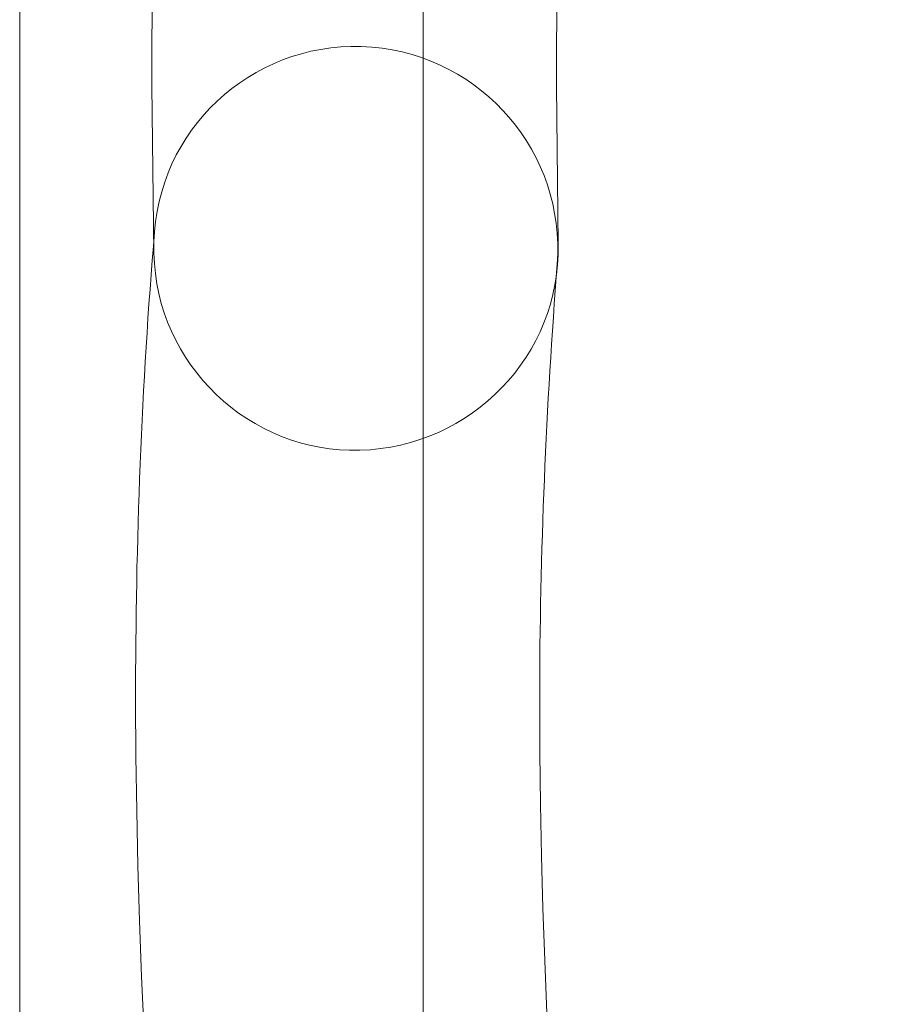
# Model space of a CAD drawing. Header units: inches. Extents: x 1352 to 2050, y -1711 to -1289.
# Tile 221 of 256: x 1795.815 to 1796.223, y -1509.651 to -1509.189. Entities that reach past the tile are written whole.
import ezdxf

# ---------------------------------------------------------------- set-up
doc = ezdxf.new("R2010")
doc.units = ezdxf.units.IN
doc.header["$MEASUREMENT"] = 0
doc.layers.add('图层 1', color=7, linetype='Continuous')

# ---------------------------------------------------------------- blocks, each defined once
blk = doc.blocks.new('block 16')
at = {"layer": '图层 1', "lineweight": 0}
for points, knots in [([(1796.00407, -1503.39075), (1796.00407, -1503.39075), (1796.00407, -1515.70972), (1796.00407, -1515.70972), (1796.00407, -1515.76209), (1795.96135, -1515.80481), (1795.90933, -1515.80481), (1795.85662, -1515.80481), (1795.81459, -1515.76209), (1795.81459, -1515.70972), (1795.81459, -1515.70972), (1795.81459, -1503.39075), (1795.81459, -1503.39075), (1795.81459, -1503.33838), (1795.85662, -1503.29635), (1795.90933, -1503.29635), (1795.96135, -1503.29635), (1796.00407, -1503.33838), (1796.00407, -1503.39075)], [0, 0, 0, 0, 1, 1, 1, 2, 2, 2, 3, 3, 3, 4, 4, 4, 5, 5, 5, 6, 6, 6, 6]), ([(1796.94458, -1507.30403), (1796.31137, -1507.66267), (1796.06539, -1508.49707), (1796.06677, -1509.21985), (1796.06677, -1509.21985), (1796.06746, -1509.29427), (1796.06746, -1509.29427), (1796.06884, -1509.34629), (1796.02681, -1509.38969), (1795.97444, -1509.39107), (1795.92242, -1509.39245), (1795.87867, -1509.35076), (1795.87763, -1509.2984), (1795.87763, -1509.2984), (1795.8766, -1509.21985), (1795.8766, -1509.21985), (1795.87798, -1508.46159), (1796.12465, -1507.55863), (1796.85018, -1507.13936), (1796.89566, -1507.11352), (1796.95354, -1507.12937), (1796.97972, -1507.17484), (1797.0059, -1507.22032), (1796.99005, -1507.2782), (1796.94458, -1507.30403)], [0, 0, 0, 0, 1, 1, 1, 2, 2, 2, 3, 3, 3, 4, 4, 4, 5, 5, 5, 6, 6, 6, 7, 7, 7, 8, 8, 8, 8]), ([(1796.06711, -1509.30357), (1796.06195, -1509.37006), (1796.05885, -1509.43861), (1796.05885, -1509.50924), (1796.05712, -1510.53105), (1796.61867, -1511.95974), (1797.46134, -1513.11763), (1798.30333, -1514.28001), (1799.4247, -1515.16505), (1800.50405, -1515.16126), (1800.78965, -1515.16057), (1801.07456, -1515.10063), (1801.35568, -1514.96834), (1801.40288, -1514.94526), (1801.45972, -1514.96558), (1801.48143, -1515.01243), (1801.50451, -1515.06032), (1801.48384, -1515.11648), (1801.43664, -1515.13956), (1801.13037, -1515.28425), (1800.81687, -1515.35074), (1800.50405, -1515.35074), (1799.31859, -1515.3473), (1798.17034, -1514.41299), (1797.30804, -1513.2296), (1796.44711, -1512.04207), (1795.87109, -1510.59686), (1795.86902, -1509.50924), (1795.86902, -1509.43379), (1795.87178, -1509.36041), (1795.87798, -1509.28841), (1795.88177, -1509.23639), (1795.92759, -1509.19746), (1795.97995, -1509.20159), (1796.03232, -1509.20607), (1796.0709, -1509.25155), (1796.06711, -1509.30357)], [0, 0, 0, 0, 1, 1, 1, 2, 2, 2, 3, 3, 3, 4, 4, 4, 5, 5, 5, 6, 6, 6, 7, 7, 7, 8, 8, 8, 9, 9, 9, 10, 10, 10, 11, 11, 11, 12, 12, 12, 12])]:
    blk.add_open_spline(points, degree=3, knots=knots, dxfattribs=at)
blk = doc.blocks.new('block 9')
at = {"layer": '图层 1'}
blk.add_blockref('block 16', (0, 0), dxfattribs=at)
blk = doc.blocks.new('block 2')
at = {"layer": '图层 1'}
blk.add_blockref('block 9', (0, 0), dxfattribs=at)

msp = doc.modelspace()

# ---------------------------------------------------------------- block references
at = {"layer": '图层 1'}
msp.add_blockref('block 2', (0, 0), dxfattribs=at)

doc.saveas('drawing.dxf')
